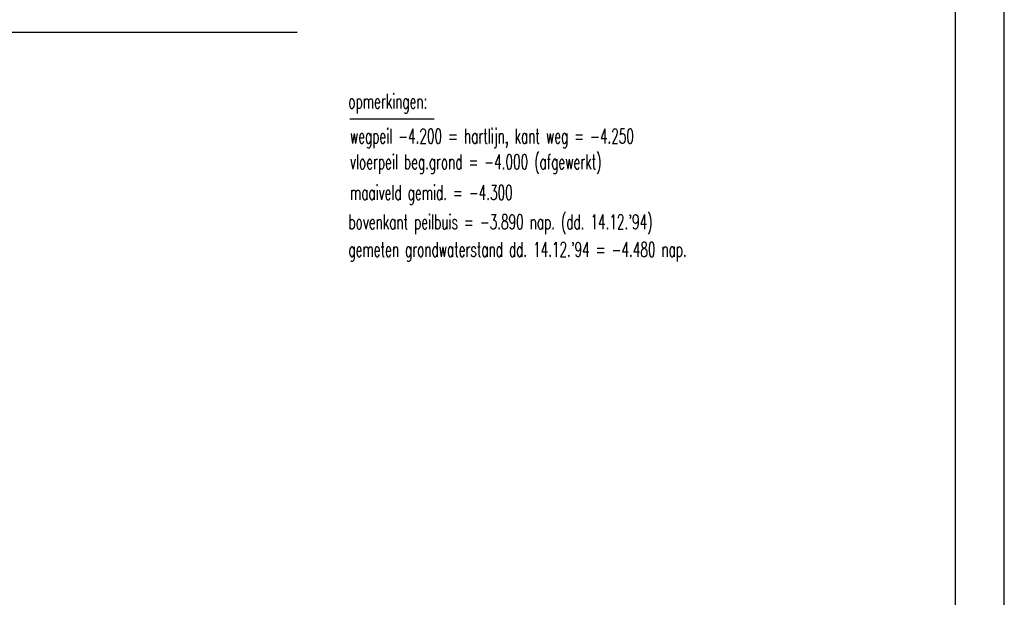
# Model space of a CAD drawing. Extents: x 0 to 420700, y 0 to 297000.
# Tile 14 of 18: x 319932 to 420500, y 59016 to 118032. Entities that reach past the tile are written whole.
import ezdxf
from ezdxf.enums import TextEntityAlignment as Align

# ---------------------------------------------------------------- set-up
doc = ezdxf.new("R2010")
doc.units = 0
doc.header["$LTSCALE"] = 500
doc.layers.get('0').update_dxf_attribs({"linetype": 'CONTINUOUS'})
for name, color, linetype in [('B2', 30, 'CONTINUOUS'), ('BTXT2', 123, 'CONTINUOUS'), ('BTXT3', 141, 'CONTINUOUS'), ('TITLEBLK', 7, 'CONTINUOUS'), ('XA-03', 144, 'CONTINUOUS'), ('XA-07', 140, 'CONTINUOUS'), ('XA-10', 130, 'CONTINUOUS')]:
    doc.layers.add(name, color=color, linetype=linetype)
doc.layers.get('0').freeze()
doc.styles.add('SHEET', font='Iso.shx')
doc.styles.get("Standard").update_dxf_attribs({"font": 'SIMPLEX.shx', "width": 0.6, "height": 1000})

# ---------------------------------------------------------------- blocks, each defined once
blk = doc.blocks.new('AMW_TITLE')
at = {"layer": 'XA-03'}
blk.add_lwpolyline([(0, 0), (841, 0), (841, 594), (0, 594)], close=True, dxfattribs=at)
at = {"layer": 'XA-07'}
blk.add_lwpolyline([(10, 10), (831, 10), (831, 584), (10, 584)], close=True, dxfattribs=at)
at = {"color": 143, "style": 'SHEET'}
for tag, p in [('23', (655.73, 91.51)), ('19', (655.73, 86.78)), ('15', (655.73, 82.05)), ('11', (655.73, 77.32))]:
    blk.add_attdef(tag, text='', height=3, dxfattribs=at).set_placement(p, align=Align.MIDDLE)
at = {"layer": 'XA-03', "style": 'SHEET'}
for tag, p in [('24', (661.02, 90.68)), ('25', (781.5, 90.68)), ('26', (798.02, 90.68)), ('20', (661.02, 85.95)), ('21', (781.5, 85.95)), ('22', (798.02, 85.95)), ('16', (661.02, 81.22)), ('17', (781.5, 81.22)), ('18', (798.02, 81.22)), ('12', (661.02, 76.49)), ('13', (781.5, 76.49)), ('14', (798.02, 76.49)), ('8', (736.51, 33.61)), ('9', (762.03, 33.61)), ('10', (781.5, 24.15))]:
    blk.add_attdef(tag, p, '', height=2.3, dxfattribs=at)
at = {"layer": 'XA-07', "style": 'SHEET'}
for tag, p in [('4', (654.94, 62.53)), ('5', (654.94, 53.87)), ('6', (654.94, 45.21)), ('7', (800.87, 34.21)), ('1', (788.43, 14.4)), ('2', (798.05, 14.4))]:
    blk.add_attdef(tag, p, '', height=4.5, dxfattribs=at)
at = {"layer": 'XA-10', "style": 'SHEET'}
blk.add_attdef('3', (814.91, 14.4), '', height=6.3, dxfattribs=at)

msp = doc.modelspace()

# ---------------------------------------------------------------- linework, layer by layer
at = {"layer": 'B2'}
msp.add_line((348273, 116709), (61677, 116709), dxfattribs=at)
at = {"layer": 'BTXT3'}
msp.add_line((353661, 107907), (362253, 107907), dxfattribs=at)

# ---------------------------------------------------------------- block references
at = {"layer": 'TITLEBLK', "xscale": 500, "yscale": 500, "zscale": 500}
msp.add_blockref('AMW_TITLE', (0, 0), dxfattribs=at)

# ---------------------------------------------------------------- texts
at = {"layer": 'BTXT2', "width": 0.6}
for s, p in [('wegpeil -4.200 = hartlijn, kant weg = -4.250', (353661, 105394)), ('vloerpeil beg.grond = -4.000 (afgewerkt)', (353661, 102766)), ('maaiveld gemid. = -4.300', (353661, 99624)), ("bovenkant peilbuis = -3.890 nap. (dd. 14.12.'94)", (353507, 96624)), ("gemeten grondwaterstand dd. 14.12.'94 = -4.480 nap.", (353507, 93816))]:
    msp.add_text(s, height=1500, dxfattribs=at).set_placement(p)
at = {"layer": 'BTXT3', "width": 0.6}
msp.add_text('opmerkingen:', height=1500, dxfattribs=at).set_placement((353502, 108950))

doc.saveas('drawing.dxf')
